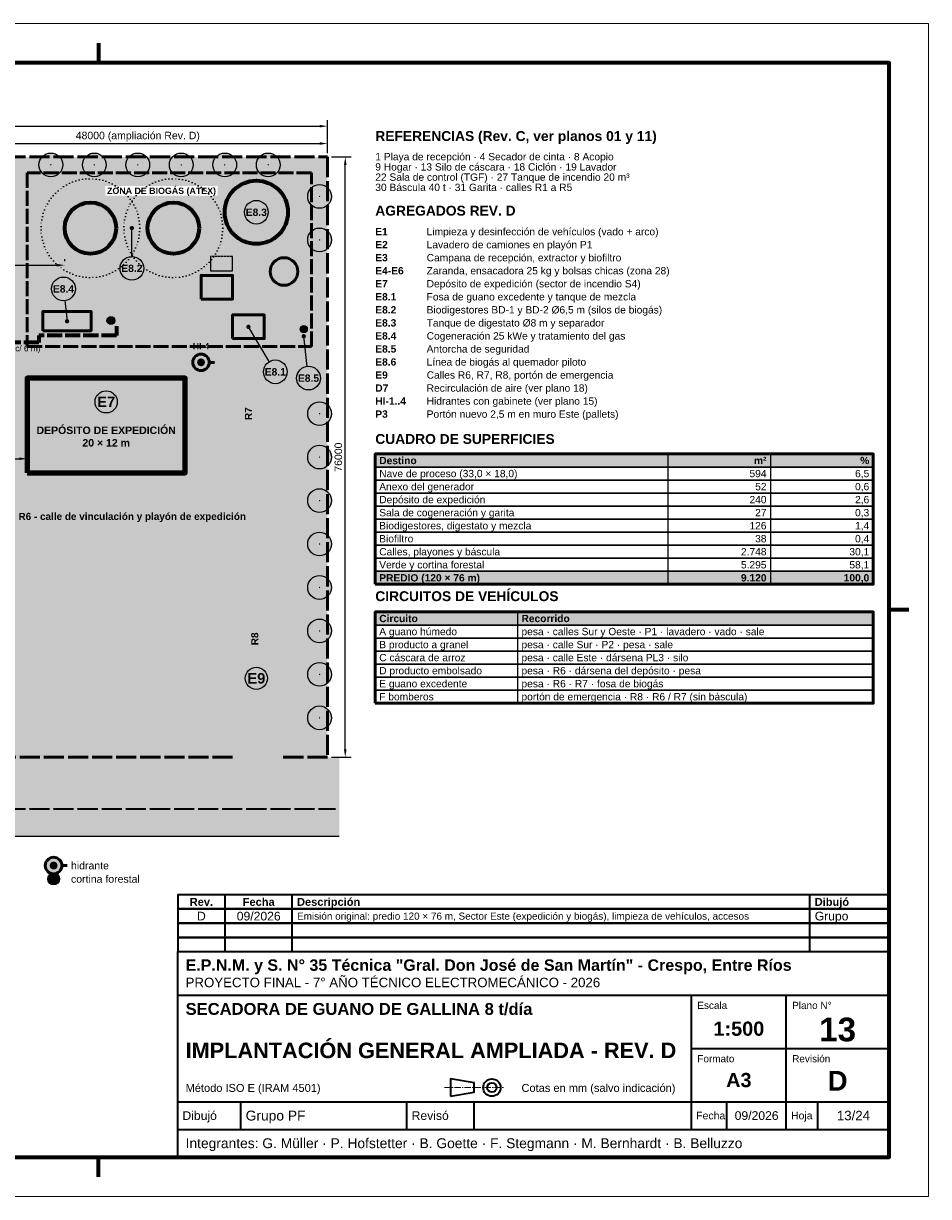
# Model space of a CAD drawing. Header units: millimetres. Extents: x 0 to 420, y 0 to 297.
# Tile 3 of 3: x 191 to 420, y 0 to 297. Entities that reach past the tile are written whole.
import ezdxf
from ezdxf.enums import TextEntityAlignment as Align

# ---------------------------------------------------------------- set-up
doc = ezdxf.new("R2010")
doc.units = ezdxf.units.MM
doc.header["$LTSCALE"] = 0.5
for name, pattern in [('CENTER', [5.08, 3.175, -0.635, 0.635, -0.635]), ('DASHED', [1.524, 1.27, -0.254]), ('DOT', [0.508, 0, -0.508])]:
    doc.linetypes.add(name, pattern=pattern)
for name, color, linetype, lineweight in [('CONTORNO', 7, 'CONTINUOUS', 50), ('COTAS', 7, 'CONTINUOUS', 25), ('EJES', 1, 'CENTER', 18), ('FINO', 7, 'CONTINUOUS', 25), ('HOJA', 8, 'CONTINUOUS', 13), ('RECUADRO', 7, 'CONTINUOUS', 70), ('RELLENO', 9, 'CONTINUOUS', 13), ('ROTULO', 7, 'CONTINUOUS', 35), ('TEXTO', 7, 'CONTINUOUS', 25)]:
    doc.layers.add(name, color=color, linetype=linetype, lineweight=lineweight)
doc.styles.add('NEGRITA', font='arialbd.ttf')
doc.styles.get("Standard").update_dxf_attribs({"font": 'arial.ttf'})
doc.dimstyles.new('IRAM', dxfattribs={"dimtxt": 2.5, "dimasz": 2.5, "dimexe": 1.5, "dimexo": 1, "dimgap": 0.8, "dimtad": 1, "dimdec": 1, "dimtxsty": 'Standard', "dimcen": 2.5, "dimazin": 3, "dimtfac": 1, "dimtmove": 0, "dimatfit": 3})

msp = doc.modelspace()

# ---------------------------------------------------------------- hatches: boundary and pattern name
at = {"layer": 'COTAS'}
h = msp.add_hatch(color=7, dxfattribs=at)
edge = h.paths.add_edge_path()
edge.add_arc((218.4, 245.2), 0.55, 0, 360)
h = msp.add_hatch(color=7, dxfattribs=at)
edge = h.paths.add_edge_path()
edge.add_arc((202, 221.6), 0.55, 0, 360)
h = msp.add_hatch(color=7, dxfattribs=at)
edge = h.paths.add_edge_path()
edge.add_arc((247.9, 220.2), 0.55, 0, 360)
h = msp.add_hatch(color=7, dxfattribs=at)
edge = h.paths.add_edge_path()
edge.add_arc((261.9, 217.8), 0.55, 0, 360)
at = {"layer": 'RELLENO', "true_color": 0xe8f1e0}
msp.add_hatch(color=7, dxfattribs=at).paths.add_polyline_path([(27.9, 111.2), (267.9, 111.2), (267.9, 263.2), (27.9, 263.2)])
at = {"layer": 'RELLENO', "true_color": 0xd0e4c4}
h = msp.add_hatch(color=7, dxfattribs=at)
edge = h.paths.add_edge_path()
edge.add_arc((197.9, 261.2), 3, 0, 360)
at = {"layer": 'RELLENO', "true_color": 0x46783c}
h = msp.add_hatch(color=7, dxfattribs=at)
edge = h.paths.add_edge_path()
edge.add_arc((197.9, 261.2), 0.18, 0, 360)
at = {"layer": 'RELLENO', "true_color": 0xd0e4c4}
h = msp.add_hatch(color=7, dxfattribs=at)
edge = h.paths.add_edge_path()
edge.add_arc((208.9, 261.2), 3, 0, 360)
at = {"layer": 'RELLENO', "true_color": 0x46783c}
h = msp.add_hatch(color=7, dxfattribs=at)
edge = h.paths.add_edge_path()
edge.add_arc((208.9, 261.2), 0.18, 0, 360)
at = {"layer": 'RELLENO', "true_color": 0xd0e4c4}
h = msp.add_hatch(color=7, dxfattribs=at)
edge = h.paths.add_edge_path()
edge.add_arc((219.9, 261.2), 3, 0, 360)
at = {"layer": 'RELLENO', "true_color": 0x46783c}
h = msp.add_hatch(color=7, dxfattribs=at)
edge = h.paths.add_edge_path()
edge.add_arc((219.9, 261.2), 0.18, 0, 360)
at = {"layer": 'RELLENO', "true_color": 0xd0e4c4}
h = msp.add_hatch(color=7, dxfattribs=at)
edge = h.paths.add_edge_path()
edge.add_arc((230.9, 261.2), 3, 0, 360)
at = {"layer": 'RELLENO', "true_color": 0x46783c}
h = msp.add_hatch(color=7, dxfattribs=at)
edge = h.paths.add_edge_path()
edge.add_arc((230.9, 261.2), 0.18, 0, 360)
at = {"layer": 'RELLENO', "true_color": 0xd0e4c4}
h = msp.add_hatch(color=7, dxfattribs=at)
edge = h.paths.add_edge_path()
edge.add_arc((241.9, 261.2), 3, 0, 360)
at = {"layer": 'RELLENO', "true_color": 0x46783c}
h = msp.add_hatch(color=7, dxfattribs=at)
edge = h.paths.add_edge_path()
edge.add_arc((241.9, 261.2), 0.18, 0, 360)
at = {"layer": 'RELLENO', "true_color": 0xd0e4c4}
h = msp.add_hatch(color=7, dxfattribs=at)
edge = h.paths.add_edge_path()
edge.add_arc((252.9, 261.2), 3, 0, 360)
at = {"layer": 'RELLENO', "true_color": 0x46783c}
h = msp.add_hatch(color=7, dxfattribs=at)
edge = h.paths.add_edge_path()
edge.add_arc((252.9, 261.2), 0.18, 0, 360)
at = {"layer": 'RELLENO', "true_color": 0xfff8de}
msp.add_hatch(color=7, dxfattribs=at).paths.add_polyline_path([(191.9, 215.2), (263.9, 215.2), (263.9, 259.2), (191.9, 259.2)])
at = {"layer": 'RELLENO', "true_color": 0xd6e8c8}
h = msp.add_hatch(color=7, dxfattribs=at)
edge = h.paths.add_edge_path()
edge.add_arc((249.9, 249.2), 8, 0, 360)
at = {"layer": 'RELLENO', "true_color": 0xd0e4c4}
h = msp.add_hatch(color=7, dxfattribs=at)
edge = h.paths.add_edge_path()
edge.add_arc((265.9, 253.2), 3, 0, 360)
at = {"layer": 'RELLENO', "true_color": 0x46783c}
h = msp.add_hatch(color=7, dxfattribs=at)
edge = h.paths.add_edge_path()
edge.add_arc((265.9, 253.2), 0.18, 0, 360)
at = {"layer": 'RELLENO', "true_color": 0xccded8}
h = msp.add_hatch(color=7, dxfattribs=at)
edge = h.paths.add_edge_path()
edge.add_arc((207.9, 245.2), 6.5, 0, 360)
h = msp.add_hatch(color=7, dxfattribs=at)
edge = h.paths.add_edge_path()
edge.add_arc((228.9, 245.2), 6.5, 0, 360)
at = {"layer": 'RELLENO', "true_color": 0xfff3d6}
h = msp.add_hatch(color=7, dxfattribs=at)
edge = h.paths.add_edge_path()
edge.add_arc((249.9, 249.2), 3, 0, 360)
at = {"layer": 'RELLENO', "true_color": 0xd0e4c4}
h = msp.add_hatch(color=7, dxfattribs=at)
edge = h.paths.add_edge_path()
edge.add_arc((265.9, 242.2), 3, 0, 360)
at = {"layer": 'RELLENO', "true_color": 0x46783c}
h = msp.add_hatch(color=7, dxfattribs=at)
edge = h.paths.add_edge_path()
edge.add_arc((265.9, 242.2), 0.18, 0, 360)
at = {"layer": 'RELLENO', "true_color": 0xfff3d6}
h = msp.add_hatch(color=7, dxfattribs=at)
edge = h.paths.add_edge_path()
edge.add_arc((218.4, 235), 3, 0, 360)
at = {"layer": 'RELLENO', "true_color": 0xe1e1e1}
h = msp.add_hatch(color=7, dxfattribs=at)
edge = h.paths.add_edge_path()
edge.add_arc((256.9, 234.2), 3.5, 0, 360)
at = {"layer": 'RELLENO', "true_color": 0xfff3d6}
h = msp.add_hatch(color=7, dxfattribs=at)
edge = h.paths.add_edge_path()
edge.add_arc((201.1, 229.8), 3, 0, 360)
at = {"layer": 'RELLENO', "true_color": 0xe8e2d4}
msp.add_hatch(color=7, dxfattribs=at).paths.add_polyline_path([(235.9, 227.2), (243.9, 227.2), (243.9, 233.2), (235.9, 233.2)])
at = {"layer": 'RELLENO', "true_color": 0xd0d8e4}
for points in [[(239.9, 179.2), (255.9, 179.2), (255.9, 227.2), (239.9, 227.2)], [(239.9, 215.2), (263.9, 215.2), (263.9, 227.2), (239.9, 227.2)], [(159.9, 165.2), (263.9, 165.2), (263.9, 179.2), (159.9, 179.2)], [(243.9, 111.2), (255.9, 111.2), (255.9, 165.2), (243.9, 165.2)], [(243.9, 105.2), (255.9, 105.2), (255.9, 111.2), (243.9, 111.2)]]:
    msp.add_hatch(color=7, dxfattribs=at).paths.add_polyline_path(points)
at = {"layer": 'RELLENO', "true_color": 0xc8dccd}
msp.add_hatch(color=7, dxfattribs=at).paths.add_polyline_path([(195.9, 219.2), (208.1, 219.2), (208.1, 224.08), (195.9, 224.08)])
at = {"layer": 'RELLENO', "true_color": 0xffffff}
h = msp.add_hatch(color=7, dxfattribs=at)
edge = h.paths.add_edge_path()
edge.add_arc((213.1, 221.8), 1, 0, 360)
at = {"layer": 'RELLENO', "true_color": 0xc4b096}
msp.add_hatch(color=7, dxfattribs=at).paths.add_polyline_path([(243.9, 217.2), (251.9, 217.2), (251.9, 223.2), (243.9, 223.2)])
at = {"layer": 'RELLENO', "true_color": 0x1e1e1e}
h = msp.add_hatch(color=7, dxfattribs=at)
edge = h.paths.add_edge_path()
edge.add_arc((261.9, 219.6), 0.9, 0, 360)
at = {"layer": 'RELLENO', "true_color": 0xffffff}
h = msp.add_hatch(color=7, dxfattribs=at)
edge = h.paths.add_edge_path()
edge.add_arc((235.9, 211.2), 2.1, 0, 360)
at = {"layer": 'RELLENO', "true_color": 0xc8102e}
h = msp.add_hatch(color=7, dxfattribs=at)
edge = h.paths.add_edge_path()
edge.add_arc((235.9, 211.2), 1, 0, 360)
at = {"layer": 'RELLENO', "true_color": 0xfff3d6}
h = msp.add_hatch(color=7, dxfattribs=at)
edge = h.paths.add_edge_path()
edge.add_arc((254.7, 208.8), 3, 0, 360)
h = msp.add_hatch(color=7, dxfattribs=at)
edge = h.paths.add_edge_path()
edge.add_arc((263.1, 207.2), 3, 0, 360)
at = {"layer": 'RELLENO', "true_color": 0xf0ded6}
msp.add_hatch(color=7, dxfattribs=at).paths.add_polyline_path([(191.9, 183.2), (231.9, 183.2), (231.9, 207.2), (191.9, 207.2)])
at = {"layer": 'RELLENO', "true_color": 0xfff3d6}
h = msp.add_hatch(color=7, dxfattribs=at)
edge = h.paths.add_edge_path()
edge.add_arc((211.9, 201.2), 2.8, 0, 360)
at = {"layer": 'RELLENO', "true_color": 0xd0e4c4}
h = msp.add_hatch(color=7, dxfattribs=at)
edge = h.paths.add_edge_path()
edge.add_arc((265.9, 198.2), 3, 0, 360)
at = {"layer": 'RELLENO', "true_color": 0x46783c}
h = msp.add_hatch(color=7, dxfattribs=at)
edge = h.paths.add_edge_path()
edge.add_arc((265.9, 198.2), 0.18, 0, 360)
at = {"layer": 'RELLENO', "true_color": 0xd0e4c4}
h = msp.add_hatch(color=7, dxfattribs=at)
edge = h.paths.add_edge_path()
edge.add_arc((265.9, 187.2), 3, 0, 360)
at = {"layer": 'RELLENO', "true_color": 0x46783c}
h = msp.add_hatch(color=7, dxfattribs=at)
edge = h.paths.add_edge_path()
edge.add_arc((265.9, 187.2), 0.18, 0, 360)
at = {"layer": 'RELLENO', "true_color": 0xe2e8ee}
for points in [[(280, 184.7), (406, 184.7), (406, 188), (280, 188)], [(280, 144.7), (406, 144.7), (406, 148), (280, 148)]]:
    msp.add_hatch(color=7, dxfattribs=at).paths.add_polyline_path(points)
at = {"layer": 'RELLENO', "true_color": 0xf3c229}
msp.add_hatch(color=7, dxfattribs=at).paths.add_polyline_path([(207.9, 180.8), (215.9, 180.8), (215.9, 183.2), (207.9, 183.2)])
at = {"layer": 'RELLENO', "true_color": 0xd0e4c4}
h = msp.add_hatch(color=7, dxfattribs=at)
edge = h.paths.add_edge_path()
edge.add_arc((265.9, 176.2), 3, 0, 360)
at = {"layer": 'RELLENO', "true_color": 0x46783c}
h = msp.add_hatch(color=7, dxfattribs=at)
edge = h.paths.add_edge_path()
edge.add_arc((265.9, 176.2), 0.18, 0, 360)
at = {"layer": 'RELLENO', "true_color": 0xd0e4c4}
h = msp.add_hatch(color=7, dxfattribs=at)
edge = h.paths.add_edge_path()
edge.add_arc((265.9, 165.2), 3, 0, 360)
at = {"layer": 'RELLENO', "true_color": 0x46783c}
h = msp.add_hatch(color=7, dxfattribs=at)
edge = h.paths.add_edge_path()
edge.add_arc((265.9, 165.2), 0.18, 0, 360)
at = {"layer": 'RELLENO', "true_color": 0xf0f0f0}
msp.add_hatch(color=7, dxfattribs=at).paths.add_polyline_path([(280, 155), (406, 155), (406, 158.3), (280, 158.3)])
at = {"layer": 'RELLENO', "true_color": 0xd0e4c4}
h = msp.add_hatch(color=7, dxfattribs=at)
edge = h.paths.add_edge_path()
edge.add_arc((265.9, 154.2), 3, 0, 360)
at = {"layer": 'RELLENO', "true_color": 0x46783c}
h = msp.add_hatch(color=7, dxfattribs=at)
edge = h.paths.add_edge_path()
edge.add_arc((265.9, 154.2), 0.18, 0, 360)
at = {"layer": 'RELLENO', "true_color": 0xd0e4c4}
h = msp.add_hatch(color=7, dxfattribs=at)
edge = h.paths.add_edge_path()
edge.add_arc((265.9, 143.2), 3, 0, 360)
at = {"layer": 'RELLENO', "true_color": 0x46783c}
h = msp.add_hatch(color=7, dxfattribs=at)
edge = h.paths.add_edge_path()
edge.add_arc((265.9, 143.2), 0.18, 0, 360)
at = {"layer": 'RELLENO', "true_color": 0xfff3d6}
h = msp.add_hatch(color=7, dxfattribs=at)
edge = h.paths.add_edge_path()
edge.add_arc((249.9, 131.2), 2.8, 0, 360)
at = {"layer": 'RELLENO', "true_color": 0xd0e4c4}
h = msp.add_hatch(color=7, dxfattribs=at)
edge = h.paths.add_edge_path()
edge.add_arc((265.9, 132.2), 3, 0, 360)
at = {"layer": 'RELLENO', "true_color": 0x46783c}
h = msp.add_hatch(color=7, dxfattribs=at)
edge = h.paths.add_edge_path()
edge.add_arc((265.9, 132.2), 0.18, 0, 360)
at = {"layer": 'RELLENO', "true_color": 0xd0e4c4}
h = msp.add_hatch(color=7, dxfattribs=at)
edge = h.paths.add_edge_path()
edge.add_arc((265.9, 121.2), 3, 0, 360)
at = {"layer": 'RELLENO', "true_color": 0x46783c}
h = msp.add_hatch(color=7, dxfattribs=at)
edge = h.paths.add_edge_path()
edge.add_arc((265.9, 121.2), 0.18, 0, 360)
at = {"layer": 'RELLENO', "true_color": 0xe6e2dc}
msp.add_hatch(color=7, dxfattribs=at).paths.add_polyline_path([(25.9, 105.2), (270.9, 105.2), (270.9, 111.2), (25.9, 111.2)])
at = {"layer": 'RELLENO', "true_color": 0xbebfc1}
msp.add_hatch(color=7, dxfattribs=at).paths.add_polyline_path([(25.9, 91.2), (270.9, 91.2), (270.9, 105.2), (25.9, 105.2)])
at = {"layer": 'RELLENO', "true_color": 0xffffff}
h = msp.add_hatch(color=7, dxfattribs=at)
edge = h.paths.add_edge_path()
edge.add_arc((198.6, 83.8), 2.1, 0, 360)
at = {"layer": 'RELLENO', "true_color": 0xc8102e}
h = msp.add_hatch(color=7, dxfattribs=at)
edge = h.paths.add_edge_path()
edge.add_arc((198.6, 83.8), 1, 0, 360)
at = {"layer": 'RELLENO', "true_color": 0xd0e4c4}
h = msp.add_hatch(color=7, dxfattribs=at)
edge = h.paths.add_edge_path()
edge.add_arc((198.6, 80.4), 1.5, 0, 360)

# ---------------------------------------------------------------- linework, layer by layer
at = {"layer": 'CONTORNO', "true_color": 0xc8102e}
for p, q in [((238, 211.2), (239.3, 211.2)), ((200.7, 83.8), (202, 83.8))]:
    msp.add_line(p, q, dxfattribs=at)
at = {"layer": 'CONTORNO'}
for points in [[(235.9, 227.2), (243.9, 227.2), (243.9, 233.2), (235.9, 233.2)], [(195.9, 219.2), (208.1, 219.2), (208.1, 224.08), (195.9, 224.08)], [(243.9, 217.2), (251.9, 217.2), (251.9, 223.2), (243.9, 223.2)], [(280, 155), (406, 155), (406, 188), (280, 188)], [(280, 124.9), (406, 124.9), (406, 148), (280, 148)]]:
    msp.add_lwpolyline(points, close=True, dxfattribs=at)
at = {"layer": 'CONTORNO', "linetype": 'DASHED', "lineweight": 70, "ltscale": 6, "true_color": 0xd4a700}
msp.add_lwpolyline([(214.5, 220.4), (214.5, 218), (194.9, 218), (194.9, 216.2), (142.9, 216.2), (142.9, 221.6), (130.1, 221.6)], dxfattribs=at)
at = {"layer": 'CONTORNO', "lineweight": 100}
msp.add_lwpolyline([(191.9, 183.2), (231.9, 183.2), (231.9, 207.2), (191.9, 207.2)], close=True, dxfattribs=at)
at = {"layer": 'CONTORNO', "linetype": 'DASHED', "lineweight": 50, "ltscale": 8}
msp.add_lwpolyline([(243.9, 111.2), (89.9, 111.2)], dxfattribs=at)
at = {"layer": 'CONTORNO', "lineweight": 70}
for centre, radius in [((249.9, 249.2), 8), ((207.9, 245.2), 6.5), ((228.9, 245.2), 6.5)]:
    msp.add_circle(centre, radius, dxfattribs=at)
at = {"layer": 'CONTORNO'}
msp.add_circle((256.9, 234.2), 3.5, dxfattribs=at)
at = {"layer": 'CONTORNO', "lineweight": 50, "true_color": 0xc8102e}
for centre in [(235.9, 211.2), (198.6, 83.8)]:
    msp.add_circle(centre, 2.1, dxfattribs=at)
at = {"layer": 'COTAS'}
for p, q in [((218.4, 238), (218.4, 245.2)), ((201.4273, 226.81791), (202, 221.6)), ((253.16317, 211.37646), (247.9, 220.2)), ((262.76253, 210.18096), (261.9, 217.8))]:
    msp.add_line(p, q, dxfattribs=at)
for centre, radius in [((249.9, 249.2), 3), ((218.4, 235), 3), ((201.1, 229.8), 3), ((254.7, 208.8), 3), ((263.1, 207.2), 3), ((211.9, 201.2), 2.8), ((249.9, 131.2), 2.8)]:
    msp.add_circle(centre, radius, dxfattribs=at)
at = {"layer": 'EJES'}
msp.add_line((297.5, 27.6), (312.5, 27.6), dxfattribs=at)
at = {"layer": 'FINO'}
for p, q in [((354, 188), (354, 155)), ((380, 188), (380, 155)), ((316, 148), (316, 124.9))]:
    msp.add_line(p, q, dxfattribs=at)
at = {"layer": 'FINO', "linetype": 'DASHED', "lineweight": 35, "ltscale": 8, "true_color": 0xffffff}
msp.add_line((27.9, 98.2), (269.9, 98.2), dxfattribs=at)
at = {"layer": 'FINO', "true_color": 0x969696}
msp.add_line((25.9, 91.2), (270.9, 91.2), dxfattribs=at)
at = {"layer": 'FINO', "linetype": 'DASHED', "lineweight": 50, "ltscale": 6, "true_color": 0xd4a700}
msp.add_lwpolyline([(191.9, 215.2), (263.9, 215.2), (263.9, 259.2), (191.9, 259.2)], close=True, dxfattribs=at)
at = {"layer": 'FINO', "linetype": 'DASHED'}
msp.add_lwpolyline([(238.3, 234.4), (243.9, 234.4), (243.9, 238), (238.3, 238)], close=True, dxfattribs=at)
at = {"layer": 'FINO'}
for points in [[(280, 184.7), (406, 184.7), (406, 188), (280, 188)], [(280, 181.4), (406, 181.4), (406, 184.7), (280, 184.7)], [(280, 178.1), (406, 178.1), (406, 181.4), (280, 181.4)], [(280, 174.8), (406, 174.8), (406, 178.1), (280, 178.1)], [(280, 171.5), (406, 171.5), (406, 174.8), (280, 174.8)], [(280, 168.2), (406, 168.2), (406, 171.5), (280, 171.5)], [(280, 164.9), (406, 164.9), (406, 168.2), (280, 168.2)], [(280, 161.6), (406, 161.6), (406, 164.9), (280, 164.9)], [(280, 158.3), (406, 158.3), (406, 161.6), (280, 161.6)], [(280, 155), (406, 155), (406, 158.3), (280, 158.3)], [(280, 144.7), (406, 144.7), (406, 148), (280, 148)], [(280, 141.4), (406, 141.4), (406, 144.7), (280, 144.7)], [(280, 138.1), (406, 138.1), (406, 141.4), (280, 141.4)], [(280, 134.8), (406, 134.8), (406, 138.1), (280, 138.1)], [(280, 131.5), (406, 131.5), (406, 134.8), (280, 134.8)], [(280, 128.2), (406, 128.2), (406, 131.5), (280, 131.5)], [(280, 124.9), (406, 124.9), (406, 128.2), (280, 128.2)]]:
    msp.add_lwpolyline(points, close=True, dxfattribs=at)
at = {"layer": 'FINO', "true_color": 0x46783c}
for centre, radius in [((197.9, 261.2), 3), ((208.9, 261.2), 3), ((219.9, 261.2), 3), ((230.9, 261.2), 3), ((241.9, 261.2), 3), ((252.9, 261.2), 3), ((265.9, 253.2), 3), ((265.9, 242.2), 3), ((265.9, 198.2), 3), ((265.9, 187.2), 3), ((265.9, 176.2), 3), ((265.9, 165.2), 3), ((265.9, 154.2), 3), ((265.9, 143.2), 3), ((265.9, 132.2), 3), ((265.9, 121.2), 3), ((198.6, 80.4), 1.5)]:
    msp.add_circle(centre, radius, dxfattribs=at)
at = {"layer": 'FINO'}
for centre, radius in [((213.1, 221.8), 1), ((261.9, 219.6), 0.9)]:
    msp.add_circle(centre, radius, dxfattribs=at)
at = {"layer": 'HOJA'}
msp.add_lwpolyline([(0, 0), (420, 0), (420, 297), (0, 297)], close=True, dxfattribs=at)
at = {"layer": 'RECUADRO'}
for p, q in [((210, 292), (210, 287)), ((415, 148.5), (410, 148.5)), ((210, 5), (210, 10))]:
    msp.add_line(p, q, dxfattribs=at)
msp.add_lwpolyline([(20, 10), (410, 10), (410, 287), (20, 287)], close=True, dxfattribs=at)
at = {"layer": 'ROTULO'}
for p, q in [((242, 72.8), (242, 76.4)), ((259, 72.8), (259, 76.4)), ((390, 72.8), (390, 76.4)), ((242, 69.2), (242, 72.8)), ((259, 69.2), (259, 72.8)), ((390, 69.2), (390, 72.8)), ((242, 65.6), (242, 69.2)), ((259, 65.6), (259, 69.2)), ((390, 65.6), (390, 69.2)), ((242, 62), (242, 65.6)), ((259, 62), (259, 65.6)), ((390, 62), (390, 65.6)), ((230, 62), (410, 62)), ((230, 10), (230, 62)), ((230, 51), (410, 51)), ((360, 24), (360, 51)), ((384, 24), (384, 51)), ((360, 37.5), (410, 37.5)), ((230, 24), (410, 24)), ((246, 17), (246, 24)), ((288, 17), (288, 24)), ((305, 17), (305, 24)), ((360, 17), (360, 24)), ((369, 17), (369, 24)), ((384, 17), (384, 24)), ((392, 17), (392, 24)), ((230, 17), (410, 17))]:
    msp.add_line(p, q, dxfattribs=at)
for points in [[(230, 72.8), (410, 72.8), (410, 76.4), (230, 76.4)], [(230, 69.2), (410, 69.2), (410, 72.8), (230, 72.8)], [(230, 65.6), (410, 65.6), (410, 69.2), (230, 69.2)], [(230, 62), (410, 62), (410, 65.6), (230, 65.6)], [(299, 25.4), (305, 26.4), (305, 28.8), (299, 29.8)]]:
    msp.add_lwpolyline(points, close=True, dxfattribs=at)
for radius in [2.2, 1.2]:
    msp.add_circle((309.5, 27.6), radius, dxfattribs=at)

# ---------------------------------------------------------------- texts
at = {"layer": 'COTAS', "style": 'NEGRITA'}
for s, height, p in [('E8.3', 1.86, (249.9, 249.2)), ('E8.2', 1.86, (218.4, 235)), ('E8.4', 1.86, (201.1, 229.8)), ('E8.1', 1.86, (254.7, 208.8)), ('E8.5', 1.86, (263.1, 207.2)), ('E7', 2.66, (211.9, 201.2)), ('E9', 2.66, (249.9, 131.2))]:
    msp.add_text(s, height=height, dxfattribs=at).set_placement(p, align=Align.MIDDLE_CENTER)
at = {"layer": 'ROTULO', "style": 'NEGRITA'}
for s, height, p in [('Rev.', 2, (236, 74.6)), ('Fecha', 2, (250.5, 74.6)), ('13', 6, (397, 42.3)), ('1:500', 3.6, (372, 42.5)), ('A3', 3.6, (372, 29.5)), ('D', 5, (397, 29.3))]:
    msp.add_text(s, height=height, dxfattribs=at).set_placement(p, align=Align.MIDDLE_CENTER)
for s, height, p in [('Descripción', 2, (260.2, 74.6)), ('Dibujó', 2, (391.2, 74.6)), ('E.P.N.M. y S. N° 35 Técnica "Gral. Don José de San Martín" - Crespo, Entre Ríos', 2.9, (232, 58.6)), ('SECADORA DE GUANO DE GALLINA 8 t/día', 3, (232, 47.5)), ('IMPLANTACIÓN GENERAL AMPLIADA - REV. D', 3.9315155, (232, 37))]:
    msp.add_text(s, height=height, dxfattribs=at).set_placement(p, align=Align.MIDDLE_LEFT)
at = {"layer": 'ROTULO'}
for s, height, p in [('D', 2.2, (236, 71)), ('09/2026', 2.2, (250.5, 71)), ('09/2026', 2.2, (376.5, 20.5)), ('13/24', 2.4, (401, 20.5))]:
    msp.add_text(s, height=height, dxfattribs=at).set_placement(p, align=Align.MIDDLE_CENTER)
for s, height, p in [('Emisión original: predio 120 × 76 m, Sector Este (expedición y biogás), limpieza de vehículos, accesos', 1.79971989, (260.2, 71)), ('Grupo', 2.2, (391.2, 71)), ('PROYECTO FINAL - 7° AÑO TÉCNICO ELECTROMECÁNICO - 2026', 2.4, (232, 54.2)), ('Método ISO E (IRAM 4501)', 2, (232, 27.5)), ('Cotas en mm (salvo indicación)', 2, (317, 27.5)), ('Dibujó', 2.2, (231.2, 20.5)), ('Grupo PF', 2.5, (247.2, 20.5)), ('Revisó', 2.2, (289.2, 20.5)), ('Fecha', 1.9, (361.2, 20.5)), ('Hoja', 1.9, (385.2, 20.5)), ('Integrantes: G. Müller · P. Hofstetter · B. Goette · F. Stegmann · M. Bernhardt · B. Belluzzo', 2.5, (232, 13.5))]:
    msp.add_text(s, height=height, dxfattribs=at).set_placement(p, align=Align.MIDDLE_LEFT)
for s, p in [('Escala', (361.5, 49.3)), ('Plano N°', (385.5, 49.3)), ('Formato', (361.5, 35.8)), ('Revisión', (385.5, 35.8))]:
    msp.add_text(s, height=1.8, dxfattribs=at).set_placement(p, align=Align.TOP_LEFT)
at = {"layer": 'TEXTO', "style": 'NEGRITA'}
for s, p in [('REFERENCIAS (Rev. C, ver planos 01 y 11)', (280, 266.5)), ('AGREGADOS REV. D', (280, 247.6)), ('CUADRO DE SUPERFICIES', (280, 189.8)), ('CIRCUITOS DE VEHÍCULOS', (280, 150))]:
    msp.add_text(s, height=2.5, dxfattribs=at).set_placement(p, align=Align.BOTTOM_LEFT)
at = {"layer": 'TEXTO'}
for s, p in [('1 Playa de recepción · 4 Secador de cinta · 8 Acopio', (280, 264.2)), ('9 Hogar · 13 Silo de cáscara · 18 Ciclón · 19 Lavador', (280, 261.61)), ('22 Sala de control (TGF) · 27 Tanque de incendio 20 m³', (280, 259.02)), ('30 Báscula 40 t · 31 Garita · calles R1 a R5', (280, 256.43))]:
    msp.add_text(s, height=1.85, dxfattribs=at).set_placement(p, align=Align.TOP_LEFT)
at = {"layer": 'TEXTO', "style": 'NEGRITA'}
for s, p in [('E1', (280, 244.3)), ('E2', (280, 241)), ('E3', (280, 237.7)), ('E4-E6', (280, 234.4)), ('E7', (280, 231.1)), ('E8.1', (280, 227.8)), ('E8.2', (280, 224.5)), ('E8.3', (280, 221.2)), ('E8.4', (280, 217.9)), ('E8.5', (280, 214.6)), ('E8.6', (280, 211.3)), ('E9', (280, 208)), ('D7', (280, 204.7)), ('HI-1..4', (280, 201.4)), ('P3', (280, 198.1)), ('Destino', (281, 186.35)), ('PREDIO (120 × 76 m)', (281, 156.65)), ('Circuito', (281, 146.35)), ('Recorrido', (317, 146.35))]:
    msp.add_text(s, height=1.85, dxfattribs=at).set_placement(p, align=Align.MIDDLE_LEFT)
at = {"layer": 'TEXTO'}
for s, height, p in [('Limpieza y desinfección de vehículos (vado + arco)', 1.85, (293, 244.3)), ('Lavadero de camiones en playón P1', 1.85, (293, 241)), ('Campana de recepción, extractor y biofiltro', 1.85, (293, 237.7)), ('Zaranda, ensacadora 25 kg y bolsas chicas (zona 28)', 1.85, (293, 234.4)), ('Depósito de expedición (sector de incendio S4)', 1.85, (293, 231.1)), ('Fosa de guano excedente y tanque de mezcla', 1.85, (293, 227.8)), ('Biodigestores BD-1 y BD-2 Ø6,5 m (silos de biogás)', 1.85, (293, 224.5)), ('Tanque de digestato Ø8 m y separador', 1.85, (293, 221.2)), ('Cogeneración 25 kWe y tratamiento del gas', 1.85, (293, 217.9)), ('Antorcha de seguridad', 1.85, (293, 214.6)), ('Línea de biogás al quemador piloto', 1.85, (293, 211.3)), ('Calles R6, R7, R8, portón de emergencia', 1.85, (293, 208)), ('Recirculación de aire (ver plano 18)', 1.85, (293, 204.7)), ('Hidrantes con gabinete (ver plano 15)', 1.85, (293, 201.4)), ('Portón nuevo 2,5 m en muro Este (pallets)', 1.85, (293, 198.1)), ('Nave de proceso (33,0 × 18,0)', 1.85, (281, 183.05)), ('Anexo del generador', 1.85, (281, 179.75)), ('Depósito de expedición', 1.85, (281, 176.45)), ('Sala de cogeneración y garita', 1.85, (281, 173.15)), ('Biodigestores, digestato y mezcla', 1.85, (281, 169.85)), ('Biofiltro', 1.85, (281, 166.55)), ('Calles, playones y báscula', 1.85, (281, 163.25)), ('Verde y cortina forestal', 1.85, (281, 159.95)), ('A guano húmedo', 1.85, (281, 143.05)), ('pesa · calles Sur y Oeste · P1 · lavadero · vado · sale', 1.85, (317, 143.05)), ('B producto a granel', 1.85, (281, 139.75)), ('pesa · calle Sur · P2 · pesa · sale', 1.85, (317, 139.75)), ('C cáscara de arroz', 1.85, (281, 136.45)), ('pesa · calle Este · dársena PL3 · silo', 1.85, (317, 136.45)), ('D producto embolsado', 1.85, (281, 133.15)), ('pesa · R6 · dársena del depósito · pesa', 1.85, (317, 133.15)), ('E guano excedente', 1.85, (281, 129.85)), ('pesa · R6 · R7 · fosa de biogás', 1.85, (317, 129.85)), ('portón de emergencia · R8 · R6 / R7 (sin báscula)', 1.85, (317, 126.55)), ('F bomberos', 1.85, (281, 126.55)), ('hidrante', 1.9, (203, 83.8)), ('cortina forestal', 1.9, (203, 80.4))]:
    msp.add_text(s, height=height, dxfattribs=at).set_placement(p, align=Align.MIDDLE_LEFT)
at = {"layer": 'TEXTO', "true_color": 0x967300}
msp.add_text('línea de biogás PEAD Ø63 enterrada (mojones c/ 6 m)', height=1.5, dxfattribs=at).set_placement((144.5, 215.5), align=Align.TOP_LEFT)
at = {"layer": 'TEXTO', "true_color": 0xc8102e, "style": 'NEGRITA'}
msp.add_text('HI-4', height=1.6, dxfattribs=at).set_placement((235.9, 214), align=Align.BOTTOM_CENTER)
at = {"layer": 'TEXTO', "style": 'NEGRITA'}
for s, p in [('R7', (247.9, 198.2)), ('R8', (249.5, 141.2))]:
    msp.add_text(s, height=1.8, rotation=90, dxfattribs=at).set_placement(p, align=Align.MIDDLE_CENTER)
for s, p in [('m²', (379, 186.35)), ('%', (405, 186.35)), ('9.120', (379, 156.65)), ('100,0', (405, 156.65))]:
    msp.add_text(s, height=1.85, dxfattribs=at).set_placement(p, align=Align.MIDDLE_RIGHT)
at = {"layer": 'TEXTO'}
for s, p in [('594', (379, 183.05)), ('6,5', (405, 183.05)), ('52', (379, 179.75)), ('0,6', (405, 179.75)), ('240', (379, 176.45)), ('2,6', (405, 176.45)), ('27', (379, 173.15)), ('0,3', (405, 173.15)), ('126', (379, 169.85)), ('1,4', (405, 169.85)), ('38', (379, 166.55)), ('0,4', (405, 166.55)), ('2.748', (379, 163.25)), ('30,1', (405, 163.25)), ('5.295', (379, 159.95)), ('58,1', (405, 159.95))]:
    msp.add_text(s, height=1.85, dxfattribs=at).set_placement(p, align=Align.MIDDLE_RIGHT)
at = {"layer": 'TEXTO', "style": 'NEGRITA'}
msp.add_text('R6 - calle de vinculación y playón de expedición', height=1.8, dxfattribs=at).set_placement((218.5, 172.2), align=Align.MIDDLE_CENTER)
at = {"layer": 'TEXTO', "insert": (211.9, 192.4), "char_height": 1.9, "attachment_point": 5, "style": 'NEGRITA'}
msp.add_mtext('DEPÓSITO DE EXPEDICIÓN\\P20 × 12 m', dxfattribs=at)

# ---------------------------------------------------------------- dimensions: what is measured, and where the dimension line sits
at = {"layer": 'COTAS'}
for base, p1, p2 in [((27.9, 271), (27.9, 263.2), (267.9, 263.2)), ((137.9, 186.8), (137.9, 186.8), (191.9, 186.8))]:
    msp.add_linear_dim(base=base, p1=p1, p2=p2, dimstyle='IRAM', override={"dimtxt": 1.9, "dimasz": 2, "dimlfac": 500}, dxfattribs=at).render()
for base, p1, p2, text in [((171.9, 266.6), (171.9, 263.2), (267.9, 263.2), '<> (ampliación Rev. D)'), ((129.3, 235.8), (129.3, 235.8), (201.4, 235.8), '<> hogar → BD-1')]:
    msp.add_linear_dim(base=base, p1=p1, p2=p2, text=text, dimstyle='IRAM', override={"dimtxt": 1.9, "dimasz": 2, "dimlfac": 500}, dxfattribs=at).render()
msp.add_linear_dim(base=(272.4, 111.2), p1=(267.9, 111.2), p2=(267.9, 263.2), angle=90, dimstyle='IRAM', override={"dimtxt": 1.9, "dimasz": 2, "dimlfac": 500}, dxfattribs=at).render()

# ---------------------------------------------------------------- next in the draw order: texts
at = {"layer": 'TEXTO', "insert": (225.9, 254.4), "char_height": 1.6, "attachment_point": 5, "style": 'NEGRITA', "bg_fill": 3, "box_fill_scale": 1.25, "bg_fill_color": 0}
msp.add_mtext('ZONA DE BIOGÁS (ATEX)', dxfattribs=at)

# ---------------------------------------------------------------- next in the draw order: linework, layer by layer
at = {"layer": 'CONTORNO', "linetype": 'DASHED', "lineweight": 50, "ltscale": 8}
msp.add_lwpolyline([(69.9, 111.2), (27.9, 111.2), (27.9, 263.2), (267.9, 263.2), (267.9, 111.2), (255.9, 111.2)], dxfattribs=at)
at = {"layer": 'FINO', "linetype": 'DOT', "ltscale": 3, "true_color": 0xd4a700}
for centre in [(207.9, 245.2), (228.9, 245.2)]:
    msp.add_circle(centre, 12.5, dxfattribs=at)

doc.saveas('drawing.dxf')
